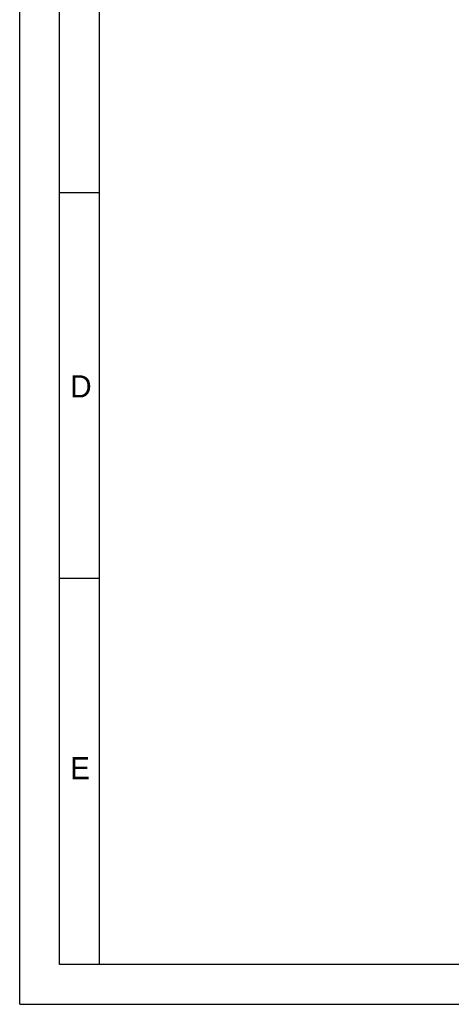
# Model space of a CAD drawing. Header units: millimetres. Extents: x 0 to 420, y -116 to 297.
# Tile 1 of 73: x 0 to 65, y 0 to 148. Entities that reach past the tile are written whole.
import ezdxf

# ---------------------------------------------------------------- set-up
doc = ezdxf.new("R2010")
doc.units = ezdxf.units.MM
doc.header["$LTSCALE"] = 23.1
doc.layers.get('0').update_dxf_attribs({"linetype": 'CONTINUOUS'})
doc.styles.add('TEXTSTYLE_2', font='txt')

msp = doc.modelspace()

# ---------------------------------------------------------------- linework, layer by layer
at = {"color": 7, "linetype": 'Continuous'}
for p, q in [((0, 0), (0, 297)), ((6, 6), (6, 289)), ((12, 6), (12, 289)), ((12, 122), (6, 122)), ((12, 64), (6, 64)), ((413, 6), (6, 6)), ((0, 0), (420, 0))]:
    msp.add_line(p, q, dxfattribs=at)

# ---------------------------------------------------------------- texts
at = {"color": 2, "linetype": 'Continuous', "char_height": 3.34, "width": 3.3373, "attachment_point": 1, "line_spacing_factor": 0.9, "style": 'TEXTSTYLE_2'}
for s, insert in [('D', (7.58, 94.57)), ('E', (7.58, 37.17))]:
    msp.add_mtext(s, dxfattribs=dict(at, insert=insert))

doc.saveas('drawing.dxf')
